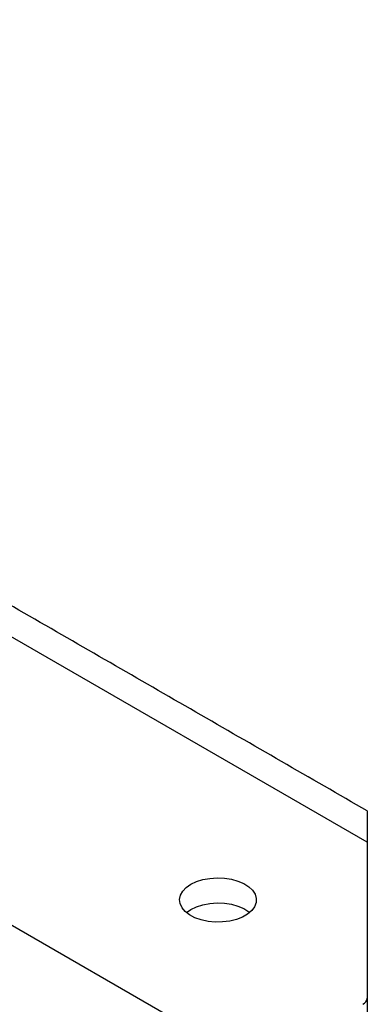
# Model space of a CAD drawing. Header units: millimetres. Extents: x 36 to 589, y 6 to 414.
# Tile 42 of 62: x 543 to 549, y 178 to 195. Entities that reach past the tile are written whole.
import ezdxf

# ---------------------------------------------------------------- set-up
doc = ezdxf.new("R2010")
doc.units = ezdxf.units.MM

msp = doc.modelspace()

# ---------------------------------------------------------------- linework, layer by layer
at = {"color": 7, "linetype": 'Continuous', "lineweight": 30}
for p, q in [((549.1750136, 180.9032188), (530.6072899, 191.6221376)), ((526.2943461, 189.1046439), (547.242255, 177.0116735)), ((549.1750136, 181.4442244), (549.1750136, 180.9032188)), ((549.1750136, 180.9032188), (549.1750136, 178.1911967)), ((549.1750136, 178.1911967), (549.1750136, 177.7557083))]:
    msp.add_line(p, q, dxfattribs=at)
at = {"color": 7, "linetype": 'Continuous', "lineweight": 30, "flags": 128}
for points in [[(546.1108842, 180.1684515), (546.208617, 180.2150358), (546.3198552, 180.2501006), (546.4405785, 180.2723788), (546.5664236, 180.281065), (546.692842, 180.2758454), (546.8152648, 180.2569086), (546.9292672, 180.224939), (547.030729, 180.1810921), (547.1159829, 180.1269526), (547.1819477, 180.0644773), (547.2262393, 179.9959242), (547.2472568, 179.923771), (547.2442406, 179.8506255), (547.2172998, 179.7791313), (547.167408, 179.7118725), (547.0963685, 179.6512799), (547.0067488, 179.5995436), (546.901788, 179.5585333), (546.7852797, 179.5297314), (546.6614347, 179.5141788), (546.5347292, 179.5124376), (546.4097427, 179.5245708), (546.2909924, 179.5501398), (546.1827703, 179.5882204), (546.0889878, 179.6374365), (546.0130345, 179.6960091), (545.9576556, 179.7618213), (545.9248525, 179.8324944), (545.9158108, 179.9054743), (545.9308575, 179.9781231), (545.9694485, 180.0478151), (546.0301892, 180.1120316), (546.1108842, 180.1684515)], [(546.0325833, 179.6785713), (546.1108842, 179.7329631), (546.208617, 179.7795473), (546.3198552, 179.8146122), (546.4405785, 179.8368903), (546.5664236, 179.8455766), (546.692842, 179.8403569), (546.8152648, 179.8214201), (546.9292672, 179.7894505), (547.030729, 179.7456036), (547.1159829, 179.6914642), (547.1319941, 179.6785713)]]:
    msp.add_lwpolyline(points, dxfattribs=at)
at = {"color": 7, "linetype": 'Continuous', "lineweight": 30}
msp.add_arc((549.0415584, 178.2045051), 0.1341171, 294.37465829, 354.30520075, dxfattribs=at)
msp.add_open_spline([(549.1750136, 181.4442244), (525.3440623, 195.2015397)], degree=1, dxfattribs=at)

doc.saveas('drawing.dxf')
